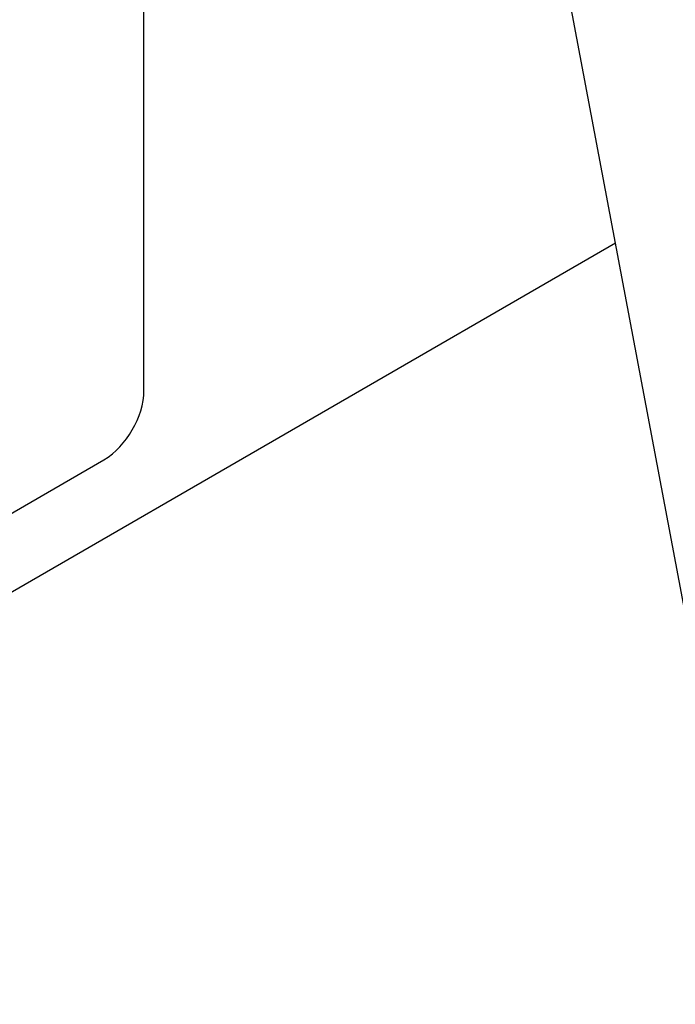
# Model space of a CAD drawing. Header units: millimetres. Extents: x 0 to 5600, y -1552 to 3960.
# Tile 153 of 199: x 4877 to 4900, y 2487 to 2522. Entities that reach past the tile are written whole.
import ezdxf

# ---------------------------------------------------------------- set-up
doc = ezdxf.new("R2010")
doc.units = ezdxf.units.MM
doc.header["$LTSCALE"] = 308
doc.layers.get('0').update_dxf_attribs({"linetype": 'CONTINUOUS'})
doc.layers.add('06___PRT_ALL_SURFS', color=7, linetype='CONTINUOUS')

msp = doc.modelspace()

# ---------------------------------------------------------------- linework, layer by layer
at = {"color": 7, "linetype": 'Continuous'}
for p, q in [((4881.006, 2509.083), (4881.006, 2545.009)), ((4613.038, 2349.964), (4897.648, 2514.282)), ((4811.71, 2467.442), (4879.592, 2506.634))]:
    msp.add_line(p, q, dxfattribs=at)
msp.add_open_spline([(4879.592, 2506.634), (4880.012, 2506.876), (4880.675, 2507.641), (4881.006, 2508.599), (4881.006, 2509.083)], degree=3, knots=[0, 0, 0, 0, 0.499998, 1, 1, 1, 1], dxfattribs=at)
at = {"layer": '06___PRT_ALL_SURFS', "color": 7, "linetype": 'Continuous'}
msp.add_line((4908.336, 2457.558), (4845.404, 2791.532), dxfattribs=at)

doc.saveas('drawing.dxf')
